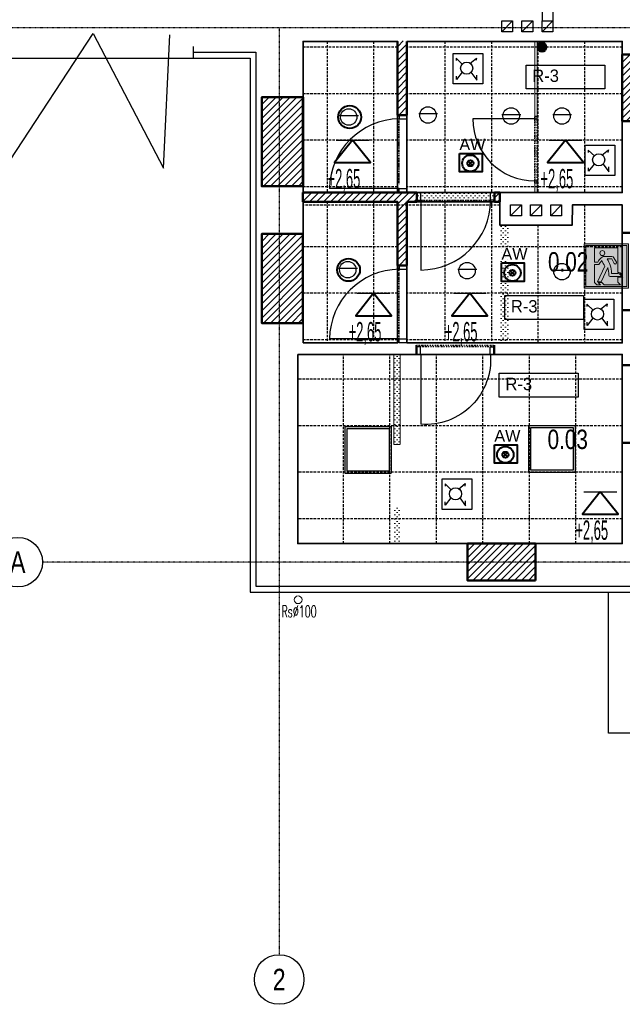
# Model space of a CAD drawing. Header units: centimetres. Extents: x 25511 to 42070, y 833 to 13367.
# Tile 47 of 59: x 30498 to 31276, y 3866 to 5137. Entities that reach past the tile are written whole.
import ezdxf
from ezdxf.enums import TextEntityAlignment as Align

# ---------------------------------------------------------------- set-up
doc = ezdxf.new("R2010")
doc.units = ezdxf.units.CM
doc.header["$LTSCALE"] = 0.1
for name, pattern in [('2', [2, 1.5, -0.5]), ('Ciągłe', [0]), ('DASHDOT2', [12.7, 6.35, -3.175, 0, -3.175]), ('DASHED2', [9.525, 6.35, -3.175]), ('DIVIDE', [31.75, 12.7, -6.35, 0, -6.35, 0, -6.35]), ('DOT', [6.35, 0, -6.35]), ('HIDDEN', [9.525, 6.35, -3.175])]:
    doc.linetypes.add(name, pattern=pattern)
for name, color, linetype in [('A-Elewacje_wypełnienia', 253, 'Continuous'), ('A-Grid', 253, 'DASHDOT2'), ('A-Schody-G', 253, 'Continuous'), ('A_Ściany istniejące', 253, 'Continuous'), ('CKDACH_OPIS', 253, 'Continuous'), ('CKDOOR_FRAMUGI_RAM', 253, 'Continuous'), ('CKDRZWI_', 253, 'Continuous'), ('CKDRZWI_NAD', 253, 'DIVIDE'), ('CKIZOLACJE', 253, 'Continuous'), ('CKPOM_OPIS', 253, 'Continuous'), ('CKSCIANY_NAD', 253, 'DIVIDE'), ('CKSCIANY_POD', 253, 'Continuous')]:
    doc.layers.add(name, color=color, linetype=linetype)
for name, color, linetype, lineweight in [('A-Opis-G', 252, 'Continuous', 9), ('A-sufity podwieszone', 253, 'Continuous', 25), ('A-Wyburzenia', 253, 'DASHED2', 0), ('A_Sufity podwieszone', 253, 'Continuous', 25), ('AK_KAN SANITARNA', 253, 'Continuous', 50), ('CKDACH_RYNNY', 253, 'Continuous', 18), ('CKPOM_NUM', 253, 'Continuous', 50), ('CKSCIANY_PRZEKR', 253, 'Continuous', 50), ('CKWENT', 253, 'Ciągłe', 25), ('E-OśwPhilips-G', 150, 'Continuous', 25), ('elOPIS', 5, 'Continuous', 25), ('Elospr', 32, 'Continuous', 30), ('EOPIS', 150, 'Continuous', 35), ('Eoprawa4100', 32, 'Continuous', 40), ('Inwentaryzacja oświetlenie_Pen_No__88', 32, 'Continuous', 40), ('IS_Kanalizacja_sanit_piony', 253, 'Continuous', 30), ('OPISY', 253, 'Continuous', 18)]:
    doc.layers.add(name, color=color, linetype=linetype, lineweight=lineweight)
doc.layers.add('CKDRZWI_POM', color=253, linetype='DOT', plot=False)
doc.layers.add('POWIERZCHNIA ZABUDOWY', color=253, linetype='Continuous', plot=False)
doc.layers.add('REV', color=253, linetype='Continuous', lineweight=40, plot=False)
doc.styles.add('A_simplex_25', font='simplex.shx', dxfattribs={"width": 0.5, "height": 25})
doc.styles.add('GENERATED_STYLE_5', font='arial.ttf')
doc.styles.add('RomanS', font='romans.shx', dxfattribs={"width": 0.8})
doc.styles.get("Standard").update_dxf_attribs({"font": 'ic-simplex.shx', "width": 0.8})
doc.linetypes.add('IZOLACJA_CIEPLNA_OS', pattern='A,0.001,[220,CADKON.SHX,S=0.05,R=0,X=0,Y=0],-1,[220,CADKON.SHX,S=0.05,R=180,X=1,Y=0],-1', length=2.001)

# ---------------------------------------------------------------- blocks, each defined once
blk = doc.blocks.new('A$7E871882634E7')
at = {"layer": 'CKDOOR_FRAMUGI_RAM'}
for p, q in [((-23, -5), (-23, 0)), ((-23, 0), (-13, 0)), ((-13, 0), (-13, -5)), ((-13, -5), (-23, -5)), ((-13, -95), (-23, -95)), ((-23, -95), (-23, -100)), ((-23, -100), (-13, -100)), ((-13, -100), (-13, -95))]:
    blk.add_line(p, q, dxfattribs=at)
at = {"layer": 'CKDRZWI_'}
blk.add_line((-12.9, -5.4), (77.1, -5.6), dxfattribs=at)
blk.add_arc((-6.6, -11.7), 83.9, 265.5779, 4.196, dxfattribs=at)
at = {"layer": 'CKDRZWI_NAD'}
for p, q in [((-23, -100), (-23, 0)), ((-13, -100), (-13, 0))]:
    blk.add_line(p, q, dxfattribs=at)
at = {"layer": 'CKDRZWI_POM'}
blk.add_line((-13, -100), (-13, 0), dxfattribs=at)
at = {"layer": 'CKSCIANY_NAD'}
blk.add_line((-25, 0), (-25, -100), dxfattribs=at)
at = {"layer": 'CKSCIANY_PRZEKR'}
for p, q in [((-25, 0), (-13, 0)), ((-25, -100), (-14, -100))]:
    blk.add_line(p, q, dxfattribs=at)
blk = doc.blocks.new('CKBL2081424112122')
at = {"layer": 'CKPOM_NUM', "width": 0.8, "flags": 8}
blk.add_attdef('CISLO', text='', height=25, dxfattribs=at).set_placement((31070.1, 4914.1), align=Align.BOTTOM_CENTER)
at = {"layer": 'CKPOM_OPIS', "width": 0.8, "flags": 9}
for tag in ['POZNÁMKA', 'K._VÝŠKA', 'STĚNY', 'PLOCHA_DLE_NV_366/2013', 'DEFINICE_SKLADBY', 'PODLAHA', 'SKLADBA', 'TEPLOTA', 'PODLAZI', 'POVRCH', 'PLOCHA', 'JMENO', 'OBVOD', 'OBJEM', 'STROP', 'VYSKA', 'ZONA', 'BYT']:
    blk.add_attdef(tag, text='', height=20, dxfattribs=at).set_placement((31070.1, 4914.1), align=Align.BOTTOM_CENTER)
blk = doc.blocks.new('CKBL2081424112155')
at = {"layer": 'CKPOM_NUM', "width": 0.8, "flags": 8}
blk.add_attdef('CISLO', text='', height=25, dxfattribs=at).set_placement((31066.7, 4582.6), align=Align.BOTTOM_CENTER)
at = {"layer": 'CKPOM_OPIS', "width": 0.8, "flags": 9}
for tag in ['POZNÁMKA', 'K._VÝŠKA', 'STĚNY', 'PLOCHA_DLE_NV_366/2013', 'DEFINICE_SKLADBY', 'PODLAHA', 'TEPLOTA', 'SKLADBA', 'PODLAZI', 'POVRCH', 'PLOCHA', 'JMENO', 'OBVOD', 'OBJEM', 'STROP', 'VYSKA', 'ZONA', 'BYT']:
    blk.add_attdef(tag, text='', height=20, dxfattribs=at).set_placement((31066.7, 4582.6), align=Align.BOTTOM_CENTER)
blk = doc.blocks.new('A$7E8A383135198')
at = {"layer": 'A-Grid'}
for p, q in [((2215, -651.4), (-268, -651.4)), ((1294, -651.4), (1294, -1847.5)), ((2215, -1340.9), (988.5, -1340.9))]:
    blk.add_line(p, q, dxfattribs=at)
at = {"layer": 'A-Grid', "linetype": 'Ciągłe'}
for centre in [(956.5, -1340.9), (1294, -1879.4), (1294, -1879.4)]:
    blk.add_circle(centre, 32, dxfattribs=at)
at = {"layer": 'A-Grid', "width": 0.8}
for s, p in [('A', (956.5, -1340.9)), ('A', (956.5, -1340.9)), ('2', (1294, -1879.4))]:
    blk.add_text(s, height=28, dxfattribs=at).set_placement(p, align=Align.MIDDLE)
blk = doc.blocks.new('A$7E8A99343033')
blk.add_lwpolyline([(12715, -505), (13248, -505), (13248, -1655), (12715, -1655)], close=True)
blk = doc.blocks.new('A$7E8A161362996')
at = {"layer": 'IS_Kanalizacja_sanit_piony'}
h = blk.add_hatch(color=256, dxfattribs=at)
h.dxf.hatch_style = 1
edge = h.paths.add_edge_path()
edge.add_arc((-6367, 6578), 55, 0, 360)
h = blk.add_hatch(color=256, dxfattribs=at)
h.dxf.hatch_style = 1
edge = h.paths.add_edge_path()
edge.add_arc((-848, 4613), 55, 0, 360)
h = blk.add_hatch(color=256, dxfattribs=at)
h.dxf.hatch_style = 1
edge = h.paths.add_edge_path()
edge.add_arc((2026, 2606), 55, 0, 360)
at = {"layer": 'AK_KAN SANITARNA'}
for centre in [(-6367, 6578), (-848, 4613), (2026, 2606)]:
    blk.add_circle(centre, 55, dxfattribs=at)
blk = doc.blocks.new('Sufity')
at = {"layer": 'A-sufity podwieszone', "lineweight": 35}
for points in [[(37922.4, 1893.9), (38044.5, 1893.9), (38044.5, 2088.9), (37922.4, 2088.9)], [(38056.5, 2088.9), (38334.6, 2088.9), (38334.6, 1893.9), (38056.5, 1893.9)], [(37922.4, 1699.9), (38044.5, 1699.9), (38044.5, 1881.9), (37922.4, 1881.9)], [(38056.5, 1881.9), (38176.5, 1881.9), (38176.5, 1851.9), (38270.1, 1851.9), (38270.2, 1877.9), (38334.6, 1877.9), (38334.6, 1699.9), (38056.5, 1699.9)]]:
    blk.add_lwpolyline(points, close=True, dxfattribs=at).dxf.unprotected_set("ltscale", 0)
blk.add_lwpolyline([(37915.6, 1684.9), (37915.6, 1440.9), (38334.6, 1440.9), (38334.6, 1684.9), (37915.6, 1684.9)], dxfattribs=at).dxf.unprotected_set("ltscale", 0)
at = {"layer": 'A_Sufity podwieszone', "linetype": 'HIDDEN', "ltscale": 5}
for points in [[(37953.5, 2088.9), (37953.5, 1893.9)], [(37953.5, 2088.9), (37953.5, 1893.9)], [(38013.5, 2088.9), (38013.5, 1893.9)], [(38105.7, 2088.9), (38105.7, 1893.9)], [(38105.7, 2088.9), (38105.7, 1893.9)], [(38165.7, 2088.9), (38165.7, 1893.9)], [(38225.7, 2088.9), (38225.7, 1893.9)], [(38285.7, 2088.9), (38285.7, 1893.9)], [(38044.5, 2081.4), (37922.4, 2081.4)], [(38334.6, 2081.4), (38056.5, 2081.4)], [(38044.5, 2021.4), (37922.4, 2021.4)], [(38334.6, 2021.4), (38056.5, 2021.4)], [(38044.5, 1961.4), (37922.4, 1961.4)], [(38334.6, 1961.4), (38056.5, 1961.4)], [(38044.5, 1901.4), (37922.4, 1901.4)], [(38044.5, 1901.4), (38043.5, 1901.4)], [(38334.6, 1901.4), (38056.5, 1901.4)], [(37953.5, 1881.9), (37953.5, 1699.9)], [(37953.5, 1881.9), (37953.5, 1699.9)], [(38013.5, 1881.9), (38013.5, 1699.9)], [(38105.7, 1881.9), (38105.7, 1699.9)], [(38105.7, 1881.9), (38105.7, 1699.9)], [(38165.7, 1881.9), (38165.7, 1699.9)], [(38176.5, 1877.4), (37922.4, 1877.4)], [(38334.6, 1877.4), (38270.2, 1877.4)], [(38285.7, 1877.9), (38285.7, 1699.9)], [(38225.7, 1851.9), (38225.7, 1699.9)], [(38044.5, 1823.9), (37922.4, 1823.9)], [(38334.6, 1823.9), (38056.5, 1823.9)], [(38044.5, 1763.9), (37922.4, 1763.9)], [(38334.6, 1763.9), (38056.5, 1763.9)], [(38044.5, 1703.9), (37922.4, 1703.9)], [(38334.6, 1703.9), (38056.5, 1703.9)], [(37974.6, 1440.9), (37974.6, 1684.9)], [(38034.6, 1440.9), (38034.6, 1684.9)], [(38094.6, 1440.9), (38094.6, 1684.9)], [(38154.6, 1440.9), (38154.6, 1684.9)], [(38214.6, 1440.9), (38214.6, 1684.9)], [(38274.6, 1440.9), (38274.6, 1684.9)], [(38334.6, 1652.9), (37915.6, 1652.9)], [(38334.6, 1592.9), (37915.6, 1592.9)], [(38334.6, 1532.9), (37915.6, 1532.9)], [(38334.6, 1472.9), (37915.6, 1472.9)]]:
    blk.add_lwpolyline(points, dxfattribs=at)
blk = doc.blocks.new('Drzwi ewakuacyjne (1)')
at = {"true_color": 0xffffff}
h = blk.add_hatch(color=7, dxfattribs=at)
h.paths.add_polyline_path([(-35, 0), (-35, 70), (35, 70), (35, 0)])
h.paths.add_polyline_path([(-32.5, 2.5), (-32.5, 67.5), (32.5, 67.5), (32.5, 2.5)], flags=16)
h.paths.add_polyline_path([(-18.9, 64), (-18.9, 41.3), (-13.4, 41.3, -0.085698), (-8.2, 48.1, -0.105978), (-5.1, 50.1, -0.091054), (-3.7, 50.4), (8.6, 50.4, -0.27629), (12.1, 48.3), (15.9, 41.1, -1), (12.5, 39.2), (8.6, 46.3), (1.5, 46.3, -0.050927), (6.3, 36.4, -0.054258), (8.2, 23.5), (18.9, 23.5, -0.281953), (22.5, 21.3), (23.9, 18.6), (6.1, 18.6, -0.406934), (4.1, 20.6, 0.057666), (2.3, 32.8), (-8.2, 10.3), (-13.9, 10.3), (-2.3, 34.7, -0.029564), (-6.9, 43.8, 0.051795), (-11.7, 37.3), (-18.9, 37.3), (-18.9, 9.3), (-15.1, 5.5), (-9.1, 5.5), (-12.7, 9.1), (-7, 9.1), (-3.4, 5.5), (22.7, 5.5), (18.5, 9.7), (18.5, 17.4), (26.1, 17.4), (23.5, 22.7, 0.281953), (19.9, 24.9), (18.5, 24.9), (18.5, 64)], flags=0)
h.paths.add_polyline_path([(-2.3, 55.6, 1), (-10.3, 55.6, 1)], flags=0)
h = blk.add_hatch(color=116)
h.paths.add_polyline_path([(-32.5, 2.5), (-32.5, 67.5), (32.5, 67.5), (32.5, 2.5)])
h.paths.add_polyline_path([(-18.9, 64), (-18.9, 41.3), (-13.4, 41.3, -0.085698), (-8.2, 48.1, -0.105978), (-5.1, 50.1, -0.091054), (-3.7, 50.4), (8.6, 50.4, -0.27629), (12.1, 48.3), (15.9, 41.1, -1), (12.5, 39.2), (8.6, 46.3), (1.5, 46.3, -0.050927), (6.3, 36.4, -0.054258), (8.2, 23.5), (18.9, 23.5, -0.281953), (22.5, 21.3), (23.9, 18.6), (6.1, 18.6, -0.406934), (4.1, 20.6, 0.057666), (2.3, 32.8), (-8.2, 10.3), (-13.9, 10.3), (-2.3, 34.7, -0.029564), (-6.9, 43.8, 0.051795), (-11.7, 37.3), (-18.9, 37.3), (-18.9, 9.3), (-15.1, 5.5), (-9.1, 5.5), (-12.7, 9.1), (-7, 9.1), (-3.4, 5.5), (22.7, 5.5), (18.5, 9.7), (18.5, 17.4), (26.1, 17.4), (23.5, 22.7, 0.281953), (19.9, 24.9), (18.5, 24.9), (18.5, 64)], flags=16)
h.paths.add_polyline_path([(-2.3, 55.6, 1), (-10.3, 55.6, 1)], flags=0)
at = {"color": 7}
for points in [[(-35, 0), (35, 0), (35, 70), (-35, 70)], [(-32.5, 2.5), (32.5, 2.5), (32.5, 67.5), (-32.5, 67.5)]]:
    blk.add_lwpolyline(points, close=True, dxfattribs=at)
at = {"color": 116}
blk.add_lwpolyline([(35, 0), (-35, 0), (-35, 70), (35, 70)], close=True, dxfattribs=at)
at = {"color": 7}
blk.add_lwpolyline([(6.1, 18.6), (23.9, 18.6), (22.5, 21.3, 0.281953), (18.9, 23.5), (8.2, 23.5, 0.054258), (6.3, 36.4, 0.050927), (1.5, 46.3), (8.6, 46.3), (12.5, 39.2, 1), (15.9, 41.1), (12.1, 48.3, 0.27629), (8.6, 50.4), (-3.7, 50.4, 0.091054), (-5.1, 50.1, 0.105978), (-8.2, 48.1, 0.085698), (-13.4, 41.3), (-18.9, 41.3), (-18.9, 64), (18.5, 64), (18.5, 24.9), (19.9, 24.9, -0.281953), (23.5, 22.7), (26.1, 17.4), (18.5, 17.4), (18.5, 9.7), (22.7, 5.5), (-3.4, 5.5), (-7, 9.1), (-12.7, 9.1), (-9.1, 5.5), (-15.1, 5.5), (-18.9, 9.3), (-18.9, 37.3), (-11.7, 37.3, -0.051795), (-6.9, 43.8, 0.029564), (-2.3, 34.7), (-13.9, 10.3), (-8.2, 10.3), (2.3, 32.8, -0.057666), (4.1, 20.6, 0.406934)], format="xyb", close=True, dxfattribs=at)
blk.add_circle((-6.3, 55.6), 3.97, dxfattribs=at)

msp = doc.modelspace()

# ---------------------------------------------------------------- hatches: boundary and pattern name
at = {"layer": 'A-Elewacje_wypełnienia', "lineweight": 5}
h = msp.add_hatch(dxfattribs=at)
h.set_pattern_fill('ANSI31', color=256, scale=2, style=0)
h.set_pattern_definition([(45, (8207.052, 1720.307), (-4.490128, 4.490128), [])])
h.paths.add_polyline_path([(30986.137, 5013.604), (30998.137, 5013.604), (30998.137, 5109.415), (30986.721, 5109.4)])
h = msp.add_hatch(dxfattribs=at)
h.set_pattern_fill('ANSI31', color=256, scale=2, style=0)
h.set_pattern_definition([(45, (8497.151, 1708.807), (-4.490128, 4.490128), [])])
h.paths.add_polyline_path([(31276.236, 5005.628), (31303.653, 5005.581), (31304.819, 5091.605), (31277.402, 5091.604)])
h = msp.add_hatch(dxfattribs=at)
h.set_pattern_fill('ANSI31', color=256, scale=2, style=0)
h.set_pattern_definition([(45, (8497.151, 1708.807), (-4.490128, 4.490128), [])])
h.paths.add_polyline_path([(31276.236, 5005.628), (31303.653, 5005.581), (31304.819, 5091.605), (31277.402, 5091.604)])
h = msp.add_hatch(dxfattribs=at)
h.set_pattern_fill('ANSI31', color=256, scale=2, style=0)
h.set_pattern_definition([(45, (8031.651, 1636.3056), (-4.490128, 4.490128), [])])
h.paths.add_polyline_path([(30810.736, 4921.605), (30863.991, 4921.605), (30863.991, 5036.607), (30811.319, 5036.592)])
h = msp.add_hatch(dxfattribs=at)
h.set_pattern_fill('ANSI31', color=256, scale=2, style=0)
h.set_pattern_definition([(45, (8031.651, 1636.3056), (-4.490128, 4.490128), [])])
h.paths.add_polyline_path([(30810.736, 4921.605), (30863.991, 4921.605), (30863.991, 5036.607), (30811.319, 5036.592)])
h = msp.add_hatch(dxfattribs=at)
h.set_pattern_fill('ANSI31', color=256, scale=2, style=0)
h.paths.add_polyline_path([(30863.991, 4913.604), (30863.991, 4901.604), (30986.137, 4901.604), (30986.137, 4819.604), (30998.137, 4819.604), (30998.137, 4901.604), (31011.137, 4901.604), (31011.137, 4913.604), (30998.137, 4913.604), (30986.137, 4913.604)])
h = msp.add_hatch(dxfattribs=at)
h.set_pattern_fill('ANSI31', color=256, scale=2, style=0)
h.paths.add_polyline_path([(31118.137, 4901.587), (31118.137, 4913.604), (31111.316, 4913.604), (31111.316, 4901.587)])
h = msp.add_hatch(dxfattribs=at)
h.set_pattern_fill('ANSI31', color=256, scale=2, style=0)
h.set_pattern_definition([(45, (8031.651, 1459.807), (-4.490128, 4.490128), [])])
h.paths.add_polyline_path([(30810.153, 4745.117), (30863.408, 4745.081), (30864.574, 4860.105), (30811.319, 4860.094)])
h = msp.add_hatch(dxfattribs=at)
h.set_pattern_fill('ANSI31', color=256, scale=2, style=0)
h.set_pattern_definition([(45, (8031.651, 1459.807), (-4.490128, 4.490128), [])])
h.paths.add_polyline_path([(30810.153, 4745.117), (30863.408, 4745.081), (30864.574, 4860.105), (30811.319, 4860.094)])
h = msp.add_hatch(dxfattribs=at)
h.set_pattern_fill('ANSI31', color=256, scale=2, style=0)
h.set_pattern_definition([(45, (8297.151, 1060.307), (-4.490128, 4.490128), [])])
h.paths.add_polyline_path([(31076.236, 4413.128), (31163.653, 4413.081), (31164.819, 4460.605), (31077.402, 4460.604)])
h = msp.add_hatch(dxfattribs=at)
h.set_pattern_fill('ANSI31', color=256, scale=2, style=0)
h.set_pattern_definition([(45, (8297.151, 1060.307), (-4.490128, 4.490128), [])])
h.paths.add_polyline_path([(31076.236, 4413.128), (31163.653, 4413.081), (31164.819, 4460.605), (31077.402, 4460.604)])
at = {"layer": 'A-Wyburzenia'}
h = msp.add_hatch(dxfattribs=at)
h.set_pattern_fill('PLASTER', color=256, scale=4, style=0)
h.set_pattern_definition([(45, (-6370164.704, -5682791.6003), (-2.8284271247, 2.8284271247), [0, -4])])
h.paths.add_polyline_path([(31111.137, 4902.104), (31111.137, 4913.104), (31011.316, 4913.604), (31011.316, 4902.604)])
h = msp.add_hatch(dxfattribs=at)
h.set_pattern_fill('PLASTER', color=256, scale=4, style=0)
h.set_pattern_definition([(45, (-6370057.704, -5682972.6003), (-2.8284271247, 2.8284271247), [0, -4])])
h.paths.add_polyline_path([(31130.137, 4719.604), (31130.137, 4871.604), (31118.316, 4871.604), (31118.316, 4719.604)])
h = msp.add_hatch(dxfattribs=at)
h.set_pattern_fill('PLASTER', color=256, scale=4, style=0)
h.set_pattern_definition([(45, (-6370057.704, -5682972.6003), (-2.8284271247, 2.8284271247), [0, -4])])
h.paths.add_polyline_path([(31130.137, 4719.604), (31130.137, 4871.604), (31118.316, 4871.604), (31118.316, 4719.604)])
h = msp.add_hatch(dxfattribs=at)
h.set_pattern_fill('PLASTER', color=256, scale=4, style=0)
h.set_pattern_definition([(45, (-6370194.7837, -5683103.6003), (-2.8284271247, 2.8284271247), [0, -4])])
h.paths.add_polyline_path([(30989.236, 4588.604), (30989.236, 4703.604), (30981.236, 4703.604), (30981.236, 4588.604)])
h = msp.add_hatch(dxfattribs=at)
h.set_pattern_fill('PLASTER', color=256, scale=4, style=0)
h.set_pattern_definition([(45, (-6370194.7837, -5683103.6003), (-2.8284271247, 2.8284271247), [0, -4])])
h.paths.add_polyline_path([(30989.236, 4588.604), (30989.236, 4703.604), (30981.236, 4703.604), (30981.236, 4588.604)])
h = msp.add_hatch(dxfattribs=at)
h.set_pattern_fill('PLASTER', color=256, scale=4, style=0)
h.set_pattern_definition([(45, (-6370194.7837, -5683231.6003), (-2.8284271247, 2.8284271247), [0, -4])])
h.paths.add_polyline_path([(30989.236, 4460.604), (30989.236, 4508.604), (30981.236, 4508.604), (30981.236, 4460.604)])
h = msp.add_hatch(dxfattribs=at)
h.set_pattern_fill('PLASTER', color=256, scale=4, style=0)
h.set_pattern_definition([(45, (-6370194.7837, -5683231.6003), (-2.8284271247, 2.8284271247), [0, -4])])
h.paths.add_polyline_path([(30989.236, 4460.604), (30989.236, 4508.604), (30981.236, 4508.604), (30981.236, 4460.604)])

# ---------------------------------------------------------------- linework, layer by layer
for p, q in [((30486.069, 4955.292), (30593.145, 5118.936)), ((30593.145, 5118.936), (30684.058, 4945.191)), ((30684.058, 4945.191), (30692.139, 5116.915)), ((31166.236, 5011.604), (31163.236, 5011.604)), ((31166.236, 4925.604), (31163.236, 4925.604))]:
    msp.add_line(p, q)
at = {"layer": 'A-Schody-G'}
msp.add_lwpolyline([(31258.444, 4398.104), (31472.238, 4398.104), (31472.238, 4216.104), (31258.444, 4216.104)], close=True, dxfattribs=at)
at = {"layer": 'A-Wyburzenia'}
msp.add_lwpolyline([(30989.236, 4704.604), (30989.236, 4588.604), (30981.236, 4588.604), (30981.236, 4704.604)], dxfattribs=at)
at = {"layer": 'A_Sufity podwieszone', "lineweight": 40}
for points in [[(30927.927, 4981.104), (30904.819, 4952.112), (30951.034, 4952.112)], [(31202.862, 4981.104), (31179.755, 4952.112), (31225.97, 4952.112)], [(30955.137, 4783.604), (30932.03, 4754.612), (30978.245, 4754.612)], [(31079.249, 4783.604), (31056.142, 4754.612), (31102.357, 4754.612)], [(31247.837, 4527.515), (31224.73, 4498.523), (31270.945, 4498.523)]]:
    msp.add_lwpolyline(points, close=True, dxfattribs=at)
at = {"layer": 'A_Sufity podwieszone'}
for points in [[(30906.782, 4981.104), (30949.071, 4981.104)], [(31181.718, 4981.104), (31224.007, 4981.104)], [(30933.993, 4783.604), (30976.282, 4783.604)], [(31058.105, 4783.604), (31100.394, 4783.604)], [(31226.693, 4527.515), (31268.982, 4527.515)]]:
    msp.add_lwpolyline(points, dxfattribs=at)
at = {"layer": 'CKDACH_RYNNY'}
msp.add_circle((30857.738, 4388.104), 5, dxfattribs=at)
at = {"layer": 'CKDOOR_FRAMUGI_RAM'}
for p, q in [((30988.137, 5013.604), (30988.137, 5008.604)), ((30998.137, 5013.604), (30988.137, 5013.604)), ((30988.137, 5008.604), (30998.137, 5008.604)), ((30998.137, 5008.604), (30998.137, 5013.604)), ((31163.236, 5011.604), (31163.236, 5008.604)), ((31166.236, 5011.604), (31163.236, 5011.604)), ((31163.236, 5008.604), (31166.236, 5008.604)), ((31166.236, 5008.604), (31166.236, 5011.604)), ((30988.137, 4913.604), (30988.137, 4918.604)), ((30988.137, 4918.604), (30998.137, 4918.604)), ((30998.137, 4918.604), (30998.137, 4913.604)), ((31163.236, 4925.604), (31163.236, 4928.604)), ((31163.236, 4928.604), (31166.236, 4928.604)), ((31166.236, 4925.604), (31163.236, 4925.604)), ((31166.236, 4928.604), (31166.236, 4925.604)), ((30998.137, 4913.604), (30988.137, 4913.604)), ((31016.137, 4913.604), (31011.137, 4913.604)), ((31011.137, 4913.604), (31011.137, 4903.604)), ((31016.137, 4903.604), (31016.137, 4913.604)), ((31106.137, 4903.604), (31106.137, 4913.604)), ((31106.137, 4913.604), (31111.137, 4913.604)), ((31111.137, 4913.604), (31111.137, 4903.604)), ((31011.137, 4903.604), (31016.137, 4903.604)), ((31111.137, 4903.604), (31106.137, 4903.604)), ((30988.137, 4819.604), (30988.137, 4814.604)), ((30998.137, 4819.604), (30988.137, 4819.604)), ((30998.137, 4814.604), (30998.137, 4819.604)), ((30988.137, 4814.604), (30998.137, 4814.604)), ((30988.137, 4719.604), (30988.137, 4724.604)), ((30988.137, 4724.604), (30998.137, 4724.604)), ((30998.137, 4719.604), (30988.137, 4719.604)), ((30998.137, 4724.604), (30998.137, 4719.604))]:
    msp.add_line(p, q, dxfattribs=at)
at = {"layer": 'CKDRZWI_'}
for p, q in [((31163.236, 5008.604), (31083.236, 5008.604)), ((30988.137, 4918.604), (30898.137, 4918.604)), ((31016.137, 4903.604), (31016.137, 4813.604)), ((30988.137, 4724.604), (30898.137, 4724.604))]:
    msp.add_line(p, q, dxfattribs=at)
for centre, radius, start, end in [((30989.402, 4917.34), 91.273, 90.793714, 179.206286), ((31163.236, 5008.604), 80, 180, 270), ((31016.137, 4903.604), 90, 270, 360), ((30989.402, 4723.34), 91.273, 90.793714, 179.206286)]:
    msp.add_arc(centre, radius, start, end, dxfattribs=at)
at = {"layer": 'CKDRZWI_NAD'}
for p, q in [((30988.137, 4926.604), (30988.137, 5008.604)), ((30998.137, 4918.604), (30998.137, 5008.604)), ((31163.236, 5008.604), (31163.236, 4928.604)), ((31166.236, 5008.604), (31166.236, 4928.604)), ((31016.137, 4913.604), (31106.137, 4913.604)), ((31016.137, 4903.604), (31106.137, 4903.604)), ((30988.137, 4724.604), (30988.137, 4819.604)), ((30998.137, 4719.604), (30998.137, 4819.604))]:
    msp.add_line(p, q, dxfattribs=at)
at = {"layer": 'CKDRZWI_POM'}
for p, q in [((30988.137, 4923.604), (30988.137, 5013.604)), ((31163.236, 5011.604), (31163.236, 4925.604)), ((31011.137, 4903.604), (31111.137, 4903.604)), ((30988.137, 4724.604), (30988.137, 4809.604))]:
    msp.add_line(p, q, dxfattribs=at)
at = {"layer": 'CKIZOLACJE'}
for points in [[(30722.14, 5102.111), (30722.14, 5087.104)], [(30722.14, 5087.104), (30795.736, 5087.104), (30795.736, 4398.104), (31317.736, 4398.104)]]:
    msp.add_lwpolyline(points, dxfattribs=at)
at = {"layer": 'CKIZOLACJE', "linetype": 'IZOLACJA_CIEPLNA_OS', "ltscale": 4.5}
msp.add_lwpolyline([(30722.14, 5094.604), (30803.236, 5094.604), (30803.236, 4405.604), (31317.736, 4405.604)], dxfattribs=at)
at = {"layer": 'CKSCIANY_NAD'}
for p, q in [((31163.236, 4925.604), (31163.236, 5011.604)), ((31166.236, 4925.604), (31166.236, 5011.604)), ((31111.137, 4913.604), (31011.137, 4913.604)), ((31111.137, 4901.604), (31011.137, 4901.604)), ((31276.236, 4861.604), (31276.236, 4761.604)), ((31276.236, 4690.604), (31276.236, 4590.604))]:
    msp.add_line(p, q, dxfattribs=at)
at = {"layer": 'CKSCIANY_POD'}
for p, q in [((30986.137, 4913.604), (30986.137, 5013.604)), ((30998.137, 4913.604), (30998.137, 5013.604)), ((30986.137, 4719.604), (30986.137, 4819.604)), ((30998.137, 4719.604), (30998.137, 4819.604))]:
    msp.add_line(p, q, dxfattribs=at)
at = {"layer": 'CKSCIANY_PRZEKR'}
for p, q in [((30986.137, 5013.604), (30986.137, 5108.604)), ((30998.137, 5013.604), (30998.137, 5108.604)), ((31276.236, 5091.604), (31304.236, 5091.604)), ((31276.236, 5091.604), (31276.236, 5005.604)), ((30998.137, 5013.604), (30986.137, 5013.604)), ((31276.236, 5005.604), (31304.236, 5005.604)), ((30863.991, 4901.604), (30863.991, 4913.604)), ((30863.991, 4913.604), (31011.137, 4913.604)), ((30986.137, 4913.604), (30998.137, 4913.604)), ((30998.137, 4913.604), (30986.137, 4913.604)), ((31011.137, 4901.604), (31011.137, 4913.604)), ((31111.137, 4913.604), (31118.137, 4913.604)), ((31111.137, 4901.604), (31111.137, 4913.604)), ((31118.137, 4901.604), (31118.137, 4913.604)), ((30986.137, 4901.604), (30863.991, 4901.604)), ((30986.137, 4901.604), (30986.137, 4819.604)), ((31011.137, 4901.604), (30998.137, 4901.604)), ((30998.137, 4819.604), (30998.137, 4901.604)), ((31118.137, 4901.604), (31111.137, 4901.604)), ((31276.236, 4861.604), (31304.236, 4861.604)), ((30998.137, 4819.604), (30986.137, 4819.604)), ((31276.236, 4761.604), (31304.236, 4761.604)), ((31276.236, 4690.604), (31304.236, 4690.604)), ((31276.236, 4590.604), (31304.236, 4590.604))]:
    msp.add_line(p, q, dxfattribs=at)
at = {"layer": 'CKSCIANY_PRZEKR', "color": 1, "lineweight": 9}
for p, q in [((31163.236, 5108.604), (31163.236, 5011.604)), ((31166.236, 5011.604), (31166.236, 5108.604)), ((31163.236, 4925.604), (31163.236, 4913.604)), ((31166.236, 4913.604), (31166.236, 4925.604))]:
    msp.add_line(p, q, dxfattribs=at)
at = {"layer": 'CKSCIANY_PRZEKR'}
for points in [[(30863.991, 5036.605), (30810.736, 5036.605), (30810.736, 4921.603), (30863.991, 4921.603)], [(30863.991, 4860.106), (30810.736, 4860.106), (30810.736, 4745.104), (30863.991, 4745.104)], [(31164.236, 4413.104), (31076.236, 4413.104), (31076.236, 4460.604), (31164.236, 4460.604)]]:
    msp.add_lwpolyline(points, close=True, dxfattribs=at)
at = {"layer": 'CKWENT', "linetype": '2', "lineweight": -3, "ltscale": 10}
for points in [[(31172.585, 5151.079), (31172.585, 5135.079)], [(31186.585, 5151.079), (31186.585, 5135.079)]]:
    msp.add_lwpolyline(points, dxfattribs=at)
at = {"layer": 'CKWENT', "lineweight": -3}
for points in [[(31120.585, 5135.079), (31134.585, 5135.079), (31134.585, 5121.079), (31120.585, 5121.079)], [(31146.585, 5135.079), (31160.585, 5135.079), (31160.585, 5121.079), (31146.585, 5121.079)], [(31172.585, 5135.079), (31186.585, 5135.079), (31186.585, 5121.079), (31172.585, 5121.079)], [(31131.902, 4897.604), (31145.902, 4897.604), (31145.902, 4883.604), (31131.902, 4883.604)], [(31157.902, 4897.604), (31171.902, 4897.604), (31171.902, 4883.604), (31157.902, 4883.604)], [(31183.902, 4897.604), (31197.902, 4897.604), (31197.902, 4883.604), (31183.902, 4883.604)]]:
    msp.add_lwpolyline(points, close=True, dxfattribs=at)
for points in [[(31120.585, 5121.079), (31134.585, 5135.079)], [(31146.585, 5121.079), (31160.585, 5135.079)], [(31172.585, 5121.079), (31186.585, 5135.079)], [(31131.902, 4883.604), (31145.902, 4897.604)], [(31157.902, 4883.604), (31171.902, 4897.604)], [(31183.902, 4883.604), (31197.902, 4897.604)]]:
    msp.add_lwpolyline(points, dxfattribs=at)
at = {"layer": 'E-OśwPhilips-G'}
for p, q in [((31070.117, 5078.785), (31061.74, 5086.826)), ((31061.74, 5086.826), (31061.74, 5083.811)), ((31079.164, 5080.125), (31087.876, 5087.161)), ((31087.876, 5087.161), (31087.206, 5083.811)), ((31069.447, 5068.732), (31062.075, 5059.35)), ((31062.075, 5059.35), (31062.075, 5063.706)), ((31080.839, 5068.732), (31088.211, 5058.68)), ((31088.211, 5058.68), (31088.211, 5065.047)), ((31240.579, 4960.408), (31232.202, 4968.45)), ((31232.202, 4968.45), (31232.202, 4965.434)), ((31249.626, 4961.748), (31258.338, 4968.785)), ((31258.338, 4968.785), (31257.668, 4965.434)), ((31239.909, 4950.356), (31232.538, 4940.974)), ((31232.538, 4940.974), (31232.538, 4945.33)), ((31251.302, 4950.356), (31258.673, 4940.304)), ((31258.673, 4940.304), (31258.673, 4946.67)), ((31239.001, 4761.536), (31230.624, 4769.577)), ((31230.624, 4769.577), (31230.624, 4766.562)), ((31248.048, 4762.876), (31256.76, 4769.912)), ((31256.76, 4769.912), (31256.09, 4766.562)), ((31238.331, 4751.483), (31230.959, 4742.101)), ((31230.959, 4742.101), (31230.959, 4746.457)), ((31249.723, 4751.483), (31257.095, 4741.431)), ((31257.095, 4741.431), (31257.095, 4747.798)), ((31055.715, 4529.557), (31047.338, 4537.599)), ((31047.338, 4537.599), (31047.338, 4534.583)), ((31064.762, 4530.897), (31073.473, 4537.934)), ((31073.473, 4537.934), (31072.803, 4534.583)), ((31055.045, 4519.505), (31047.673, 4510.123)), ((31047.673, 4510.123), (31047.673, 4514.479)), ((31066.437, 4519.505), (31073.809, 4509.453)), ((31073.809, 4509.453), (31073.809, 4515.819))]:
    msp.add_line(p, q, dxfattribs=at)
for points in [[(31058.024, 5093.182), (31096.304, 5093.182), (31096.304, 5053.945), (31058.024, 5053.945)], [(31228.486, 4974.805), (31266.766, 4974.805), (31266.766, 4935.568), (31228.486, 4935.568)], [(31226.908, 4775.933), (31265.187, 4775.933), (31265.187, 4736.696), (31226.908, 4736.696)], [(31043.621, 4543.954), (31081.901, 4543.954), (31081.901, 4504.717), (31043.621, 4504.717)]]:
    msp.add_lwpolyline(points, close=True, dxfattribs=at)
for centre in [(31075.301, 5074.07), (31245.763, 4955.694), (31244.184, 4756.821), (31060.898, 4524.843)]:
    msp.add_circle(centre, 7.867, dxfattribs=at)
at = {"layer": 'elOPIS', "color": 5}
for points in [[(31151.982, 5078.079), (31253.7, 5078.079), (31253.7, 5047.165), (31151.982, 5047.165)], [(31124.361, 4780.559), (31226.079, 4780.559), (31226.079, 4749.645), (31124.361, 4749.645)], [(31117.385, 4680.334), (31219.102, 4680.334), (31219.102, 4649.42), (31117.385, 4649.42)]]:
    msp.add_lwpolyline(points, close=True, dxfattribs=at)
at = {"layer": 'Elospr'}
for p, q in [((30911.152, 5012.988, 212.643), (30935.477, 5012.988, 212.643)), ((31013.43, 5015.513, 212.643), (31037.755, 5015.513, 212.643)), ((31120.758, 5014.25, 212.643), (31145.083, 5014.25, 212.643)), ((31186.417, 5014.25, 212.643), (31210.742, 5014.25, 212.643)), ((30909.89, 4816.009, 212.643), (30934.215, 4816.009, 212.643)), ((31063.937, 4814.747, 212.643), (31088.262, 4814.747, 212.643)), ((31186.417, 4813.484, 212.643), (31210.742, 4813.484, 212.643)), ((31155.21, 4612.93), (31215.21, 4612.93)), ((31155.21, 4612.93), (31155.21, 4552.93)), ((31215.21, 4612.93), (31215.21, 4552.93)), ((30917.826, 4611.667), (30977.826, 4611.667)), ((30917.826, 4611.667), (30917.826, 4551.667)), ((30977.826, 4611.667), (30977.826, 4551.667)), ((30917.826, 4551.667), (30977.826, 4551.667)), ((31155.21, 4552.93), (31215.21, 4552.93))]:
    msp.add_line(p, q, dxfattribs=at)
for points in [[(30920.907, 4609.276), (30975.228, 4609.276), (30975.228, 4554.032), (30920.907, 4554.032)], [(31158.292, 4610.539), (31212.612, 4610.539), (31212.612, 4555.295), (31158.292, 4555.295)]]:
    msp.add_lwpolyline(points, close=True, dxfattribs=at)
for centre in [(30923.037, 5011.036, 212.643), (31025.315, 5013.562, 212.643), (31132.643, 5012.299, 212.643), (31198.302, 5012.299, 212.643), (30921.775, 4814.058, 212.643), (31075.822, 4812.795, 212.643), (31198.302, 4811.533, 212.643)]:
    msp.add_circle(centre, 10.64, dxfattribs=at)
at = {"layer": 'Eoprawa4100', "color": 1}
for p, q in [((31077.36, 4948.605), (31082.901, 4954.146)), ((31077.36, 4954.146), (31082.901, 4948.605)), ((31131.655, 4807.184), (31137.196, 4812.726)), ((31131.655, 4812.726), (31137.196, 4807.184)), ((31122.501, 4572.483), (31128.042, 4578.025)), ((31122.501, 4578.025), (31128.042, 4572.483))]:
    msp.add_line(p, q, dxfattribs=at)
for points in [[(31066.098, 4964.145), (31095.39, 4964.145), (31095.39, 4940.345), (31066.098, 4940.345)], [(31120.394, 4822.724), (31149.686, 4822.724), (31149.686, 4798.924), (31120.394, 4798.924)], [(31111.239, 4588.023), (31140.531, 4588.023), (31140.531, 4564.223), (31111.239, 4564.223)]]:
    msp.add_lwpolyline(points, close=True, dxfattribs=at)
for centre, radius in [((31080.13, 4951.375), 10.621), ((31080.13, 4951.375), 3.918), ((31134.426, 4809.955), 10.621), ((31134.426, 4809.955), 3.918), ((31125.271, 4575.254), 10.621), ((31125.271, 4575.254), 3.918)]:
    msp.add_circle(centre, radius, dxfattribs=at)
at = {"layer": 'Inwentaryzacja oświetlenie_Pen_No__88'}
for centre in [(30924.304, 5010.95), (30922.751, 4813.791)]:
    msp.add_circle(centre, 14.714, dxfattribs=at)
at = {"layer": 'POWIERZCHNIA ZABUDOWY'}
msp.add_lwpolyline([(29539.236, 5777.537), (29539.236, 5087.104), (30795.736, 5087.104), (30795.736, 4398.104), (32304.236, 4398.104), (32304.236, 4558.252), (32721.236, 4558.252), (32721.236, 5787.604), (31784.236, 5787.604), (29539.236, 5777.537)], dxfattribs=at)

# ---------------------------------------------------------------- block references
at = {"layer": 'A-Grid'}
msp.add_blockref('A$7E8A383135198', (29539.236, 5777.537), dxfattribs=at)
at = {"layer": 'A-Opis-G', "xscale": 0.8160000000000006, "yscale": 0.8160000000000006, "zscale": 0.06800000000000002}
msp.add_blockref('Drzwi ewakuacyjne (1)', (31255.552, 4790.091, 7.088), dxfattribs=at)
at = {"layer": 'A-sufity podwieszone'}
msp.add_blockref('Sufity', (-7058.4, 3019.7), dxfattribs=at)
at = {"layer": 'A_Ściany istniejące', "xscale": -1, "rotation": 89.99999999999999}
msp.add_blockref('A$7E871882634E7', (31010.676, 4691.605), dxfattribs=at)
at = {"layer": 'CKPOM_NUM'}
ref = msp.add_blockref('CKBL2081424112122', (31210.756, 4811.655), dxfattribs=at)
ref.add_attrib('CISLO_001', '0.02', (31180.256, 4811.655), dxfattribs={"height": 25, "width": 0.8})
ref = msp.add_blockref('CKBL2081424112155', (31210.222, 4582.604), dxfattribs=at)
ref.add_attrib('CISLO_001', '0.03', (31179.722, 4582.604), dxfattribs={"height": 25, "width": 0.8})
at = {"layer": 'OPISY', "xscale": 0.1, "yscale": 0.1, "zscale": 0.1}
msp.add_blockref('A$7E8A99343033', (29539.236, 5087.104), dxfattribs=at)
at = {"layer": 'REV', "xscale": 0.1, "yscale": 0.1, "zscale": 0.1}
for name, p in [('A$7E8A99343033', (29539.236, 5087.104)), ('A$7E8A161362996', (31809.236, 4443.252))]:
    msp.add_blockref(name, p, dxfattribs=at)

# ---------------------------------------------------------------- texts
at = {"layer": 'A_Sufity podwieszone', "char_height": 28, "width": 88.23083, "attachment_point": 1, "style": 'A_simplex_25'}
for insert in [(30895.676, 4944.036), (31170.611, 4944.036), (30922.886, 4746.536), (31046.999, 4746.536), (31215.586, 4490.447)]:
    msp.add_mtext('{\\Fic-simplex.shx;\\H0.8929x;+2,65}', dxfattribs=dict(at, insert=insert))
at = {"layer": 'CKDACH_OPIS', "lineweight": -3, "insert": (30881.718, 4380.521), "char_height": 15, "width": 64.03215, "attachment_point": 3, "rotation": 0.001771, "style": 'RomanS'}
msp.add_mtext('\\W0.6;Rs∅100', dxfattribs=at)
at = {"layer": 'EOPIS', "color": 5, "linetype": 'Continuous'}
for p in [(31159.95, 5056.294), (31132.328, 4758.775), (31125.352, 4658.549)]:
    msp.add_text('R-3', height=16, dxfattribs=at).set_placement(p)
at = {"layer": 'EOPIS', "color": 1, "linetype": 'Continuous', "char_height": 14.9739, "attachment_point": 5, "style": 'GENERATED_STYLE_5'}
for insert in [(31082.728, 4975.788), (31137.023, 4834.368), (31127.868, 4599.666)]:
    msp.add_mtext('AW  ', dxfattribs=dict(at, insert=insert))

doc.saveas('drawing.dxf')
